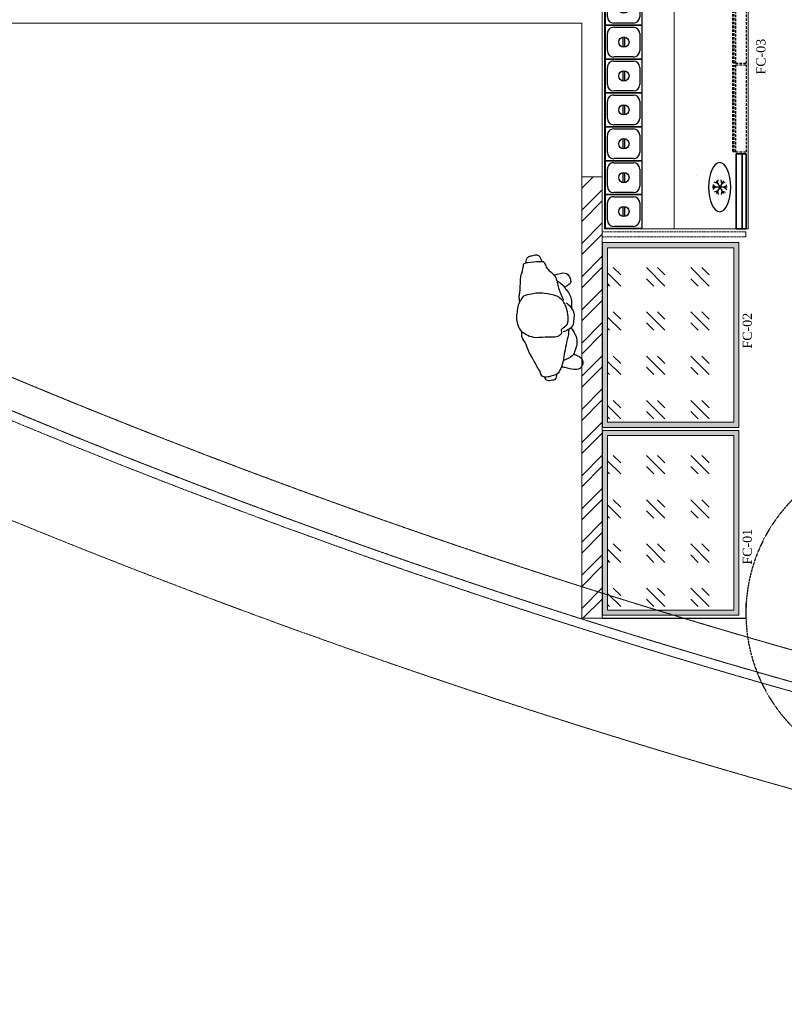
# Model space of a CAD drawing. Header units: inches. Extents: x 1703 to 137267, y -37098 to 14102.
# Tile 124 of 142: x 128097 to 131822, y 731 to 5528. Entities that reach past the tile are written whole.
import ezdxf

# ---------------------------------------------------------------- set-up
doc = ezdxf.new("R2010")
doc.units = ezdxf.units.IN
doc.header["$MEASUREMENT"] = 0
for name, pattern in [('DASHED', [0.75, 0.5, -0.25]), ('DASHED2', [0.375, 0.25, -0.125]), ('HIDDEN', [0.375, 0.25, -0.125]), ('LEVEL-F-OVERALL LAYOUT$0$HIDDEN', [0.375, 0.25, -0.125]), ('LEVEL-F-OVERALL LAYOUT$0$Hidden 2mm', [3, 2, -1])]:
    doc.linetypes.add(name, pattern=pattern)
for name, color, linetype in [('AG-PEOPLE', 8, 'Continuous'), ('BA-DEMOLISTION WALL', 3, 'Continuous'), ('CT_PARTITION WALL', 180, 'Continuous'), ('DOOR', 7, 'Continuous'), ('elevation line', 1, 'Continuous'), ('EQUI.', 4, 'Continuous'), ('HATCH', 8, 'Continuous'), ('IQ_200_3D', 1, 'Continuous'), ('kitchen equip1', 8, 'Continuous')]:
    doc.layers.add(name, color=color, linetype=linetype)
for name, color, linetype, lineweight in [('CKD - Kit Text', 171, 'Continuous', 13), ('CKD Equipments', 252, 'Continuous', 0), ('Equipments CKD', 252, 'Continuous', 0), ('LEVEL-F-OVERALL LAYOUT$0$A-DETL', 251, 'Continuous', 15), ('LEVEL-F-OVERALL LAYOUT$0$I-FLOR-OVHD', 251, 'LEVEL-F-OVERALL LAYOUT$0$HIDDEN', 18)]:
    doc.layers.add(name, color=color, linetype=linetype, lineweight=lineweight)
doc.styles.add('style12', font='BOOKOSI.TTF')

# ---------------------------------------------------------------- blocks, each defined once
blk = doc.blocks.new('15')
at = {"layer": 'AG-PEOPLE'}
for points, knots in [([(-74.9, 102.2), (-87.3, 103.4), (-102.2, 104.4), (-122.4, 96.1), (-179, 92.2), (-201.7, 86.9), (-239.9, 70.8), (-259.4, 71.9), (-264.7, 46.5), (-263.7, -5.3), (-262.5, -33.7), (-235.3, -36), (-215.1, -49), (-187.5, -84.9), (-130.9, -88.3), (-107.8, -96.8), (-68.1, -110.1)], [6.336389, 6.336389, 6.336389, 6.336389, 6.537667, 6.800059, 7.37971, 7.71926, 8.092946, 8.308631, 8.544876, 8.921489, 9.16867, 9.425346, 9.786299, 10.132859, 10.546398, 10.784625, 10.784625, 10.784625, 10.784625]), ([(-107.7, 42.8), (-108.9, 31.8), (-112.4, 14.4), (-105.5, -20.8), (-93.2, -81.6), (-66.8, -104.5), (-42.7, -120.1), (4.4, -127.7), (44.6, -126.7), (60.3, -114), (74.1, -84.1), (86.9, -94.7), (104.6, -80.4), (110.5, -54.1), (104, -7.1), (106.7, 50.6), (85.9, 82.8), (66.6, 117.5), (2.9, 127.9), (-24.1, 118.7), (-59.9, 115.1), (-83.6, 94.6), (-105, 85.2), (-106.3, 55.8), (-107.7, 42.8)], [0, 0, 0, 0, 0.297584, 0.631064, 1.068635, 1.39533, 1.69617, 2.097861, 2.458938, 2.716293, 3.010442, 3.199165, 3.447293, 3.731671, 4.119196, 4.541864, 4.881702, 5.22714, 5.673063, 5.989311, 6.327668, 6.644571, 6.906626, 7.259736, 7.259736, 7.259736, 7.259736]), ([(77.7, -124.6), (100, -122.8), (135.8, -110.5), (200.3, -91.3), (238.6, -86), (294.2, -56.2), (295.3, -32.4), (303.2, -8.2), (298.9, 27.2), (269.5, 27.4), (257, 41.2), (201, 60.8), (175.6, 78), (130.3, 86), (104.4, 105.3), (92.3, 105.2), (71.3, 104.1)], [1.45444, 1.45444, 1.45444, 1.45444, 1.608341, 2.190332, 2.473474, 2.723913, 2.957268, 3.222842, 3.497886, 3.761391, 4.064663, 4.480615, 4.759776, 5.007102, 5.318048, 5.421629, 5.421629, 5.421629, 5.421629]), ([(-262.5, -20.9), (-267.2, -19.6), (-276, -16), (-290.7, -11.5), (-296.4, 5.9), (-292.6, 27.4), (-289.7, 47.9), (-276.6, 55.7), (-266.7, 58.6), (-261.7, 58.9)], [0, 0, 0, 0, 0.204936, 0.407613, 0.612349, 0.853232, 1.078576, 1.277206, 1.488019, 1.488019, 1.488019, 1.488019]), ([(299.6, 11.9), (303.4, 10.5), (310.2, 5.7), (319.5, 0.3), (317, -27.1), (317.1, -40.2), (305.8, -49.2), (296.8, -51.1), (292.2, -51)], [0, 0, 0, 0, 0.185845, 0.348437, 0.605768, 0.790156, 0.977812, 1.178868, 1.178868, 1.178868, 1.178868]), ([(-192, -73.6), (-196.5, -95), (-204.1, -131.1), (-178.7, -150), (-146.9, -156.9), (-137.7, -137.2), (-131.1, -126.5), (-128.6, -120.4)], [0.360496, 0.360496, 0.360496, 0.360496, 0.7344, 1.013881, 1.306887, 1.531117, 1.762107, 1.762107, 1.762107, 1.762107]), ([(-163.1, -84.9), (-160.2, -90), (-145.8, -111.4), (-108, -132.3), (-85.1, -147.1), (-56, -150.2), (-23.9, -146.4)], [0.5150736, 0.5150736, 0.5150736, 0.5150736, 0.6294553, 1.017186, 1.3780901, 1.4807756, 1.4807756, 1.4807756, 1.4807756]), ([(70.5, -136.5), (104, -155.9), (124.6, -160.6), (151.5, -161.7), (189.8, -143.2), (209, -137.1), (222.7, -103.6), (227.8, -86.8)], [2.106915, 2.106915, 2.106915, 2.106915, 2.404966, 2.688798, 3.029539, 3.280342, 3.601839, 3.601839, 3.601839, 3.601839]), ([(200.2, -139), (202.3, -145.7), (208.4, -158.5), (223.9, -180.1), (251.8, -183.9), (264.8, -172.4), (276.4, -161.2), (274.9, -132.9), (265.4, -102.9), (258.6, -81.7), (256.5, -75.6)], [0, 0, 0, 0, 0.234933, 0.498205, 0.770578, 0.985693, 1.185055, 1.441446, 1.778194, 1.904722, 1.904722, 1.904722, 1.904722]), ([(-52.4, -121.1), (-48.6, -126.4), (-41.1, -137.1), (0.7, -161.8), (29.3, -151.3), (64.1, -150.1), (80.3, -120.7), (86, -105.7), (87.8, -97.7)], [0, 0, 0, 0, 0.246088, 0.627223, 0.947124, 1.275341, 1.581551, 1.852766, 1.852766, 1.852766, 1.852766])]:
    blk.add_open_spline(points, degree=3, knots=knots, dxfattribs=at)
blk = doc.blocks.new('ZNS-MC-BASEREFUNIT')
at = {"layer": 'IQ_200_3D'}
for points in [[(0, 70, 155), (0, 70, 600), (304, 70, 600), (304, 70, 155)], [(0, 70, 600), (0, 30, 600), (304, 30, 600), (304, 70, 600)], [(0, 30, 155), (0, 70, 155), (304, 70, 155), (304, 30, 155)], [(304, 30, 500), (0, 30, 500), (0, 45, 500), (304, 45, 500)], [(0, 45, 500), (0, 45, 585), (304, 45, 585), (304, 45, 500)], [(0, 30, 585), (0, 45, 585), (304, 45, 585), (304, 30, 585)], [(0, 30, 500), (0, 30, 155), (304, 30, 155), (304, 30, 500)], [(304, 30, 600), (0, 30, 600), (0, 30, 585), (304, 30, 585)]]:
    blk.add_3dface(points, dxfattribs=at)
for points, invisible_edges in [([(0, 45, 585), (0, 70, 600), (0, 70, 155), (0, 45, 500)], 5), ([(0, 45, 500), (0, 30, 500), (0, 30, 155), (0, 70, 155)], 8), ([(0, 70, 600), (0, 45, 585), (0, 30, 585), (0, 30, 600)], 1), ([(304, 45, 585), (304, 70, 600), (304, 70, 155), (304, 45, 500)], 5), ([(304, 45, 500), (304, 30, 500), (304, 30, 155), (304, 70, 155)], 8), ([(304, 70, 600), (304, 45, 585), (304, 30, 585), (304, 30, 600)], 1)]:
    blk.add_3dface(points, dxfattribs=dict(at, invisible_edges=invisible_edges))
blk = doc.blocks.new('G$C28E28EBE')
at = {"layer": 'CKD Equipments'}
blk.add_line((360, 0, 576.1), (360, 1660, 576.1), dxfattribs=at)
at = {"layer": 'CKD Equipments', "elevation": 576.1}
blk.add_lwpolyline([(700, 1660), (700, 0), (0, 0), (0, 1660), (700, 1660)], close=True, dxfattribs=at)
at = {"layer": 'EQUI.'}
for p, q in [((517.6, 1658.7, 576.1), (695.4, 1658.7, 576.1)), ((517.6, 1493.6, 576.1), (517.6, 1658.7, 576.1)), ((558.2, 1648.5, 576.1), (654.8, 1648.5, 576.1)), ((695.4, 1658.7, 576.1), (695.4, 1493.6, 576.1)), ((527.8, 1534.2, 576.1), (527.8, 1618.1, 576.1)), ((600.2, 1600.3, 576.1), (600.2, 1551.3, 576.1)), ((610.2, 1551.3, 576.1), (610.2, 1600.3, 576.1)), ((685.2, 1618.1, 576.1), (685.2, 1534.2, 576.1)), ((517.6, 1493.6, 576.1), (695.4, 1493.6, 576.1)), ((517.6, 1328.5, 576.1), (517.6, 1493.6, 576.1)), ((517.6, 1493.6, 576.1), (695.4, 1493.6, 576.1)), ((695.4, 1493.6, 576.1), (517.6, 1493.6, 576.1)), ((654.8, 1503.8, 576.1), (558.2, 1503.8, 576.1)), ((695.4, 1493.6, 576.1), (695.4, 1328.5, 576.1)), ((527.8, 1369.1, 576.1), (527.8, 1453, 576.1)), ((558.2, 1483.4, 576.1), (654.8, 1483.4, 576.1)), ((685.2, 1453, 576.1), (685.2, 1369.1, 576.1)), ((600.2, 1435.2, 576.1), (600.2, 1386.2, 576.1)), ((610.2, 1386.2, 576.1), (610.2, 1435.2, 576.1)), ((517.6, 1328.5, 576.1), (695.4, 1328.5, 576.1)), ((517.6, 1163.4, 576.1), (517.6, 1328.5, 576.1)), ((517.6, 1328.5, 576.1), (695.4, 1328.5, 576.1)), ((517.6, 1328.5, 576.1), (695.4, 1328.5, 576.1)), ((695.4, 1328.5, 576.1), (517.6, 1328.5, 576.1)), ((654.8, 1338.7, 576.1), (558.2, 1338.7, 576.1)), ((558.2, 1318.3, 576.1), (654.8, 1318.3, 576.1)), ((558.2, 1318.3, 576.1), (654.8, 1318.3, 576.1)), ((695.4, 1328.5, 576.1), (695.4, 1163.4, 576.1)), ((527.8, 1204, 576.1), (527.8, 1287.9, 576.1)), ((600.2, 1270.1, 576.1), (600.2, 1221.1, 576.1)), ((610.2, 1221.1, 576.1), (610.2, 1270.1, 576.1)), ((685.2, 1287.9, 576.1), (685.2, 1204, 576.1)), ((517.6, 1163.4, 576.1), (695.4, 1163.4, 576.1)), ((517.6, 998.3, 576.1), (517.6, 1163.4, 576.1)), ((517.6, 1163.4, 576.1), (695.4, 1163.4, 576.1)), ((695.4, 1163.4, 576.1), (517.6, 1163.4, 576.1)), ((654.8, 1173.6, 576.1), (558.2, 1173.6, 576.1)), ((558.2, 1153.2, 576.1), (654.8, 1153.2, 576.1)), ((695.4, 1163.4, 576.1), (695.4, 998.3, 576.1)), ((527.8, 1038.9, 576.1), (527.8, 1122.8, 576.1)), ((600.2, 1105, 576.1), (600.2, 1056, 576.1)), ((610.2, 1056, 576.1), (610.2, 1105, 576.1)), ((685.2, 1122.8, 576.1), (685.2, 1038.9, 576.1)), ((654.8, 1008.5, 576.1), (558.2, 1008.5, 576.1)), ((517.6, 998.3, 576.1), (695.4, 998.3, 576.1)), ((517.6, 833.2, 576.1), (517.6, 998.3, 576.1)), ((517.6, 998.3, 576.1), (695.4, 998.3, 576.1)), ((695.4, 998.3, 576.1), (517.6, 998.3, 576.1)), ((558.2, 988.1, 576.1), (654.8, 988.1, 576.1)), ((695.4, 998.3, 576.1), (695.4, 833.2, 576.1)), ((527.8, 873.8, 576.1), (527.8, 957.7, 576.1)), ((600.2, 939.9, 576.1), (600.2, 890.9, 576.1)), ((610.2, 890.9, 576.1), (610.2, 939.9, 576.1)), ((685.2, 957.7, 576.1), (685.2, 873.8, 576.1)), ((517.6, 833.2, 576.1), (695.4, 833.2, 576.1)), ((517.6, 668.1, 576.1), (517.6, 833.2, 576.1)), ((517.6, 833.2, 576.1), (695.4, 833.2, 576.1)), ((695.4, 833.2, 576.1), (517.6, 833.2, 576.1)), ((654.8, 843.4, 576.1), (558.2, 843.4, 576.1)), ((558.2, 823, 576.1), (654.8, 823, 576.1)), ((695.4, 833.2, 576.1), (695.4, 668.1, 576.1)), ((527.8, 708.7, 576.1), (527.8, 792.6, 576.1)), ((600.2, 774.8, 576.1), (600.2, 725.8, 576.1)), ((610.2, 725.8, 576.1), (610.2, 774.8, 576.1)), ((685.2, 792.6, 576.1), (685.2, 708.7, 576.1)), ((654.8, 678.3, 576.1), (558.2, 678.3, 576.1)), ((517.6, 668.1, 576.1), (695.4, 668.1, 576.1)), ((517.6, 503, 576.1), (517.6, 668.1, 576.1)), ((517.6, 668.1, 576.1), (695.4, 668.1, 576.1)), ((695.4, 668.1, 576.1), (517.6, 668.1, 576.1)), ((527.8, 543.6, 576.1), (527.8, 627.5, 576.1)), ((558.2, 657.9, 576.1), (654.8, 657.9, 576.1)), ((685.2, 627.5, 576.1), (685.2, 543.6, 576.1)), ((695.4, 668.1, 576.1), (695.4, 503, 576.1)), ((600.2, 609.7, 576.1), (600.2, 560.7, 576.1)), ((610.2, 560.7, 576.1), (610.2, 609.7, 576.1)), ((517.6, 503, 576.1), (695.4, 503, 576.1)), ((517.6, 337.9, 576.1), (517.6, 503, 576.1)), ((517.6, 503, 576.1), (695.4, 503, 576.1)), ((695.4, 503, 576.1), (517.6, 503, 576.1)), ((654.8, 513.2, 576.1), (558.2, 513.2, 576.1)), ((558.2, 492.8, 576.1), (654.8, 492.8, 576.1)), ((695.4, 503, 576.1), (695.4, 337.9, 576.1)), ((527.8, 378.5, 576.1), (527.8, 462.4, 576.1)), ((600.2, 444.6, 576.1), (600.2, 395.6, 576.1)), ((610.2, 395.6, 576.1), (610.2, 444.6, 576.1)), ((685.2, 462.4, 576.1), (685.2, 378.5, 576.1)), ((517.6, 337.9, 576.1), (695.4, 337.9, 576.1)), ((517.6, 172.8, 576.1), (517.6, 337.9, 576.1)), ((517.6, 337.9, 576.1), (695.4, 337.9, 576.1)), ((695.4, 337.9, 576.1), (517.6, 337.9, 576.1)), ((654.8, 348.1, 576.1), (558.2, 348.1, 576.1)), ((695.4, 337.9, 576.1), (695.4, 172.8, 576.1)), ((527.8, 213.4, 576.1), (527.8, 297.3, 576.1)), ((558.2, 327.7, 576.1), (654.8, 327.7, 576.1)), ((685.2, 297.3, 576.1), (685.2, 213.4, 576.1)), ((600.2, 279.5, 576.1), (600.2, 230.5, 576.1)), ((610.2, 230.5, 576.1), (610.2, 279.5, 576.1)), ((517.6, 172.8, 576.1), (695.4, 172.8, 576.1)), ((517.6, 172.8, 576.1), (695.4, 172.8, 576.1)), ((695.4, 172.8, 576.1), (517.6, 172.8, 576.1)), ((517.6, 172.8, 576.1), (695.4, 172.8, 576.1)), ((517.6, 7.7, 576.1), (517.6, 172.8, 576.1)), ((517.6, 172.8, 576.1), (695.4, 172.8, 576.1)), ((695.4, 172.8, 576.1), (517.6, 172.8, 576.1)), ((654.8, 183, 576.1), (558.2, 183, 576.1)), ((654.8, 183, 576.1), (558.2, 183, 576.1)), ((558.2, 162.6, 576.1), (654.8, 162.6, 576.1)), ((695.4, 172.8, 576.1), (695.4, 7.7, 576.1)), ((527.8, 48.3, 576.1), (527.8, 132.2, 576.1)), ((600.2, 114.4, 576.1), (600.2, 65.4, 576.1)), ((610.2, 65.4, 576.1), (610.2, 114.4, 576.1)), ((685.2, 132.2, 576.1), (685.2, 48.3, 576.1)), ((517.6, 7.7, 576.1), (695.4, 7.7, 576.1)), ((517.6, 7.7, 576.1), (695.4, 7.7, 576.1)), ((695.4, 7.7, 576.1), (517.6, 7.7, 576.1)), ((654.8, 17.9, 576.1), (558.2, 17.9, 576.1))]:
    blk.add_line(p, q, dxfattribs=at)
for centre in [(605.2, 1575.8, 576.1), (605.2, 1410.7, 576.1), (605.2, 1245.6, 576.1), (605.2, 1080.5, 576.1), (605.2, 915.4, 576.1), (605.2, 750.3, 576.1), (605.2, 585.2, 576.1), (605.2, 420.1, 576.1), (605.2, 255, 576.1), (605.2, 89.9, 576.1)]:
    blk.add_circle(centre, 25, dxfattribs=at)
for centre, start, end in [((558.2, 1618.1, 576.1), 90, 180), ((654.8, 1618.1, 576.1), 0, 90), ((558.2, 1534.2, 576.1), 180, 270), ((654.8, 1534.2, 576.1), 270, 0), ((558.2, 1453, 576.1), 90, 180), ((654.8, 1453, 576.1), 0, 90), ((558.2, 1369.1, 576.1), 180, 270), ((654.8, 1369.1, 576.1), 270, 0), ((558.2, 1287.9, 576.1), 90, 180), ((654.8, 1287.9, 576.1), 0, 90), ((558.2, 1204, 576.1), 180, 270), ((654.8, 1204, 576.1), 270, 0), ((558.2, 1122.8, 576.1), 90, 180), ((654.8, 1122.8, 576.1), 0, 90), ((558.2, 1038.9, 576.1), 180, 270), ((654.8, 1038.9, 576.1), 270, 0), ((558.2, 957.7, 576.1), 90, 180), ((654.8, 957.7, 576.1), 0, 90), ((558.2, 873.8, 576.1), 180, 270), ((654.8, 873.8, 576.1), 270, 0), ((558.2, 792.6, 576.1), 90, 180), ((654.8, 792.6, 576.1), 0, 90), ((558.2, 708.7, 576.1), 180, 270), ((654.8, 708.7, 576.1), 270, 0), ((558.2, 627.5, 576.1), 90, 180), ((654.8, 627.5, 576.1), 0, 90), ((558.2, 543.6, 576.1), 180, 270), ((654.8, 543.6, 576.1), 270, 0), ((558.2, 462.4, 576.1), 90, 180), ((654.8, 462.4, 576.1), 0, 90), ((558.2, 378.5, 576.1), 180, 270), ((654.8, 378.5, 576.1), 270, 0), ((558.2, 297.3, 576.1), 90, 180), ((654.8, 297.3, 576.1), 0, 90), ((558.2, 213.4, 576.1), 180, 270), ((654.8, 213.4, 576.1), 270, 0), ((558.2, 132.2, 576.1), 90, 180), ((654.8, 132.2, 576.1), 0, 90), ((558.2, 48.3, 576.1), 180, 270), ((654.8, 48.3, 576.1), 270, 0)]:
    blk.add_arc(centre, 30.5, start, end, dxfattribs=at)
at = {"layer": 'Equipments CKD'}
for p, q in [((249.3, 1399.2, -83.9), (249.3, 1399.2, -83.9)), ((700, 0, 576.1), (10, 0, 576.1)), ((10, 0, 576.1), (700, 0, 576.1)), ((10, 0, 576.1), (700, 0, 576.1)), ((532.2, 0, 576.1), (700, 0, 576.1)), ((700, 0, 576.1), (532.2, 0, 576.1))]:
    blk.add_line(p, q, dxfattribs=at)
at = {"layer": 'kitchen equip1', "ltscale": 700}
for p, q in [((120.2, 1426.1, -83.9), (156.2, 1488.5, -83.9)), ((156.2, 1426.1, -83.9), (120.2, 1488.5, -83.9)), ((127.7, 1475.5, -83.9), (131.1, 1492.6, -83.9)), ((148.7, 1475.5, -83.9), (145.3, 1492.6, -83.9)), ((102.2, 1457.3, -83.9), (174.2, 1457.3, -83.9)), ((117.2, 1457.3, -83.9), (104.1, 1468.8, -83.9)), ((117.2, 1457.3, -83.9), (104.1, 1445.8, -83.9)), ((127.7, 1475.5, -83.9), (111.2, 1481.1, -83.9)), ((127.7, 1439.1, -83.9), (111.2, 1433.5, -83.9)), ((127.7, 1439.1, -83.9), (131.1, 1422, -83.9)), ((148.7, 1439.1, -83.9), (145.3, 1422, -83.9)), ((148.7, 1475.5, -83.9), (165.2, 1481.1, -83.9)), ((148.7, 1439.1, -83.9), (165.2, 1433.5, -83.9)), ((159.2, 1457.3, -83.9), (172.3, 1468.8, -83.9)), ((159.2, 1457.3, -83.9), (172.3, 1445.8, -83.9))]:
    blk.add_line(p, q, dxfattribs=at)
at = {"layer": 'kitchen equip1', "linetype": 'DASHED', "ltscale": 25}
for p, q in [((75, 1283, 576.1), (60, 1283, 576.1)), ((67.5, 1283, 576.1), (67.5, 864.4, 576.1)), ((75, 1283, 576.1), (75, 864.4, 576.1)), ((75, 864.4, 576.1), (60, 864.4, 576.1)), ((75, 851.1, 576.1), (60, 851.1, 576.1)), ((67.5, 851.1, 576.1), (67.5, 432.5, 576.1)), ((75, 851.1, 576.1), (75, 432.5, 576.1)), ((75, 432.5, 576.1), (60, 432.5, 576.1)), ((75, 422.3, 576.1), (60, 422.3, 576.1)), ((67.5, 422.3, 576.1), (67.5, 3.7, 576.1)), ((75, 422.3, 576.1), (75, 3.7, 576.1)), ((75, 3.7, 576.1), (60, 3.7, 576.1))]:
    blk.add_line(p, q, dxfattribs=at)
at = {"layer": 'kitchen equip1', "linetype": 'DASHED', "ltscale": 25, "elevation": 576.1}
for points in [[(60, 1286.7), (60, 860.7), (10, 860.7), (10, 1286.7)], [(60, 854.8), (60, 428.8), (10, 428.8), (10, 854.8)], [(60, 426), (60, 0), (10, 0), (10, 426)]]:
    blk.add_lwpolyline(points, close=True, dxfattribs=at)
at = {"layer": 'kitchen equip1', "ltscale": 700, "extrusion": (0, 0, -1)}
blk.add_ellipse((138.2, 1457.3, -83.9), major_axis=(0, -120), ratio=0.45, dxfattribs=at)
at = {"layer": 'kitchen equip1', "ltscale": 700, "xscale": -1.2, "yscale": 1.2, "zscale": 1.2, "rotation": 270}
blk.add_blockref('ZNS-MC-BASEREFUNIT', (-26, 1295.2, -10243.3), dxfattribs=at)

msp = doc.modelspace()

# ---------------------------------------------------------------- hatches: boundary and pattern name
at = {"layer": 'BA-DEMOLISTION WALL', "ltscale": 1000, "true_color": 0xeea205}
h = msp.add_hatch(dxfattribs=at)
h.set_pattern_fill('GOST_GLASS', color=40, scale=25.4, angle=90)
h.set_pattern_definition([(315, (1920017.62, 2451834.97), (-3e-13, -215.526147), [127, -177.8]), (315, (1920017.62, 2451781.08), (-3e-13, -215.526147), [50.8, -254]), (315, (1920071.5, 2451834.97), (-3e-13, -215.526147), [50.8, -254])])
h.paths.add_polyline_path([(131576, 3566.9), (131576, 4416.9), (130961, 4416.9), (130961, 3566.9)])
h = msp.add_hatch(dxfattribs=at)
h.set_pattern_fill('GOST_GLASS', color=40, scale=25.4, angle=90)
h.set_pattern_definition([(315, (1920017.62, 2450919.97), (-3e-13, -215.526147), [127, -177.8]), (315, (1920017.62, 2450866.08), (-3e-13, -215.526147), [50.8, -254]), (315, (1920071.5, 2450919.97), (-3e-13, -215.526147), [50.8, -254])])
h.paths.add_polyline_path([(131576, 2651.9), (131576, 3501.9), (130961, 3501.9), (130961, 2651.9)])
at = {"layer": 'CKD Equipments'}
h = msp.add_hatch(color=4, dxfattribs=at)
h.dxf.hatch_style = 1
h.paths.add_polyline_path([(131601, 3541.9), (131601, 4441.9), (130936, 4441.9), (130936, 3541.9)])
h.paths.add_polyline_path([(131576, 3566.9), (131576, 4416.9), (130961, 4416.9), (130961, 3566.9)], flags=16)
h = msp.add_hatch(color=4, dxfattribs=at)
h.dxf.hatch_style = 1
h.paths.add_polyline_path([(131601, 2626.9), (131601, 3526.9), (130936, 3526.9), (130936, 2626.9)])
h.paths.add_polyline_path([(131576, 2651.9), (131576, 3501.9), (130961, 3501.9), (130961, 2651.9)], flags=16)
at = {"layer": 'HATCH'}
h = msp.add_hatch(dxfattribs=at)
h.set_pattern_fill('ANSI32', color=6, scale=304.8)
h.set_pattern_definition([(45, (-5549001.14, 585743.69), (-80.822305, 80.822305), []), (45, (-5548947.26, 585743.69), (-80.822305, 80.822305), [])])
h.paths.add_polyline_path([(130835.2, 4762.8), (130935.2, 4762.8), (130935.2, 2611.9), (130835.2, 2611.9)])

# ---------------------------------------------------------------- linework, layer by layer
at = {"layer": 'CKD Equipments', "color": 7}
for p, q in [((130935.2, 5611.9), (130935.2, 2611.9)), ((127985.2, 5511.9), (130835.2, 5511.9)), ((130835.2, 5511.9), (130835.2, 2611.9)), ((130936, 4762.8), (130835.2, 4762.8)), ((130835.2, 2611.9), (130935.2, 2611.9))]:
    msp.add_line(p, q, dxfattribs=at)
at = {"layer": 'CKD Equipments'}
msp.add_line((131635.2, 4494.4), (131635.2, 4470.4), dxfattribs=at)
for points in [[(130835.2, 4762.8), (130935.2, 4762.8), (130935.2, 2611.9), (130835.2, 2611.9), (130835.2, 4762.8)], [(131601, 3541.9), (131601, 4441.9), (130936, 4441.9), (130936, 3541.9), (131601, 3541.9)], [(131601, 2626.9), (131601, 3526.9), (130936, 3526.9), (130936, 2626.9), (131601, 2626.9)]]:
    msp.add_lwpolyline(points, dxfattribs=at)
for points in [[(131576, 3566.9), (131576, 4416.9), (130961, 4416.9), (130961, 3566.9)], [(131576, 2651.9), (131576, 3501.9), (130961, 3501.9), (130961, 2651.9)]]:
    msp.add_lwpolyline(points, close=True, dxfattribs=at)
at = {"layer": 'CT_PARTITION WALL', "linetype": 'DASHED2', "lineweight": 0, "ltscale": 20}
msp.add_line((131635.2, 4470.4), (130935.2, 4470.4), dxfattribs=at)
msp.add_lwpolyline([(131635.2, 4494.4), (130935.2, 4494.4)], dxfattribs=at)
at = {"layer": 'DOOR', "color": 251, "linetype": 'HIDDEN', "ltscale": 5}
msp.add_arc((132423.4, 2636.2), 788.2, 133.7489, 226.2901, dxfattribs=at)
at = {"layer": 'elevation line', "ltscale": 0.25}
msp.add_line((130935.2, 2611.9), (131635.2, 2611.9), dxfattribs=at)
msp.add_lwpolyline([(131635.2, 2686.9), (131635.2, 2611.9)], dxfattribs=at)
at = {"layer": 'LEVEL-F-OVERALL LAYOUT$0$A-DETL', "linetype": 'LEVEL-F-OVERALL LAYOUT$0$Hidden 2mm', "lineweight": 15}
for radius, start, end in [(33871.8, 239.34358, 257.16427), (34021.8, 239.29868, 254.96625)]:
    msp.add_arc((141110.1, 35041.7), radius, start, end, dxfattribs=at)
at = {"layer": 'LEVEL-F-OVERALL LAYOUT$0$I-FLOR-OVHD', "ltscale": 0.25}
msp.add_lwpolyline([(137145.3, 731.1, -0.019531), (134476.5, 1151, -0.089507), (122898.8, 5720)], format="xyb", dxfattribs=at)
for start, end in [(238.96902, 252.04841), (252.04841, 257.78854)]:
    msp.add_arc((141110.1, 35041.7), 34066.8, start, end, dxfattribs=at)

# ---------------------------------------------------------------- block references
at = {"layer": 'AG-PEOPLE', "color": 4, "xscale": -1, "rotation": 94.41792911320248}
msp.add_blockref('15', (130641.3, 4087.1), dxfattribs=at)
at = {"layer": 'CKD Equipments', "ltscale": 0.25, "rotation": 180}
msp.add_blockref('G$C28E28EBE', (131645.8, 6169.4, -576.1), dxfattribs=at)

# ---------------------------------------------------------------- texts
at = {"layer": 'CKD - Kit Text', "color": 0, "char_height": 45, "width": 1358.804, "attachment_point": 2, "rotation": 90, "style": 'style12'}
for s, insert in [('FC-03', (131685.6, 5348)), ('FC-02', (131619.4, 4013)), ('FC-01', (131619.4, 2960.6))]:
    msp.add_mtext(s, dxfattribs=dict(at, insert=insert))

doc.saveas('drawing.dxf')
